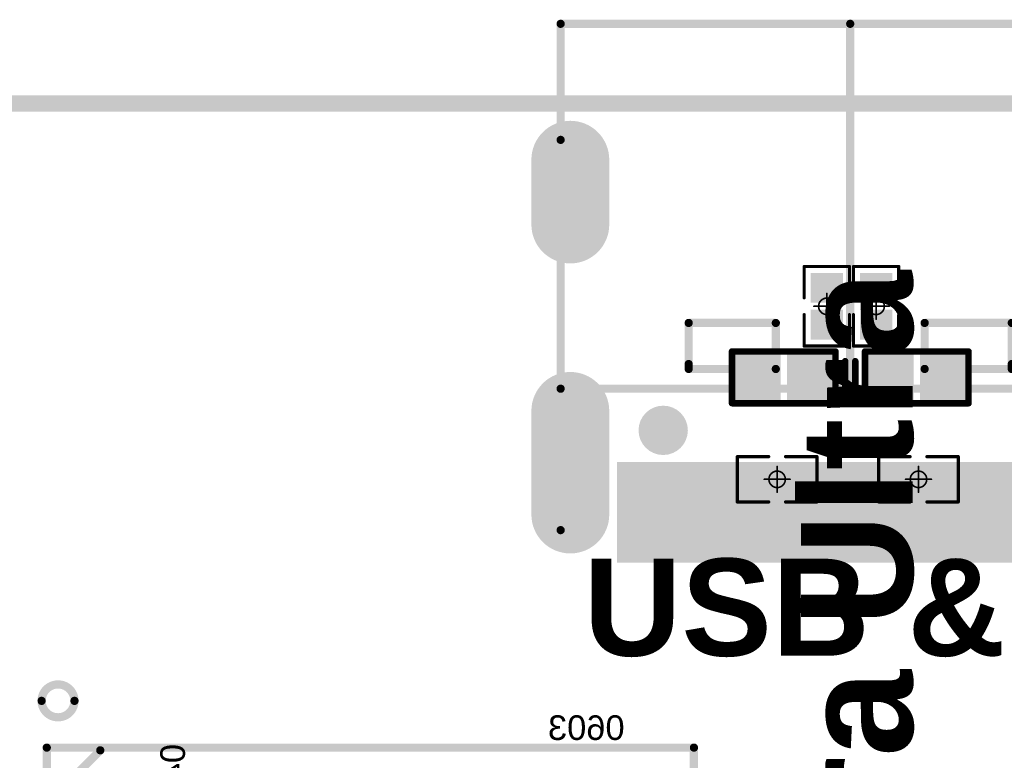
# Model space of a CAD drawing. Header units: inches. Extents: x -0.01 to 1.99, y -0.09 to 2.02.
# Tile 20 of 32: x 0.48 to 1.08, y 1.57 to 2.02. Entities that reach past the tile are written whole.
import ezdxf

# ---------------------------------------------------------------- set-up
doc = ezdxf.new("R2010")
doc.units = ezdxf.units.IN
doc.header["$MEASUREMENT"] = 0
for name, color, linetype in [('ART3', 76, 'Continuous'), ('ART5', 16, 'Continuous'), ('Bottom Layer', 5, 'Continuous'), ('Bottom Overlay', 54, 'Continuous'), ('Bottom Paste', 16, 'Continuous'), ('Bottom Solder', 6, 'Continuous'), ('GND2', 156, 'Continuous'), ('GND4', 90, 'Continuous'), ('GND6', 130, 'Continuous'), ('Keep-Out Layer', 6, 'Continuous'), ('Mechanical 15', 56, 'Continuous'), ('Mechanical 8', 56, 'Continuous'), ('Pad Holes', 156, 'Continuous'), ('PWR7', 216, 'Continuous'), ('Top Layer', 1, 'Continuous'), ('Top Overlay', 2, 'Continuous'), ('Top Paste', 8, 'Continuous'), ('Top Solder', 216, 'Continuous')]:
    doc.layers.add(name, color=color, linetype=linetype)
doc.styles.add('Arial', font='txt', dxfattribs={"height": 0.2})
doc.styles.add('Arial_Bold', font='txt', dxfattribs={"height": 0.2})

# ---------------------------------------------------------------- blocks, each defined once
blk = doc.blocks.new('FBGA96_14R00X11R00X1R20_4')
at = {"layer": 'Top Overlay'}
for points, const_width in [([(-0.18, 0.30403, 1), (-0.2, 0.30403, 1)], 0.005), ([(-0.20125, 0.30403, 1), (-0.19875, 0.30403, 1)], 0.0025), ([(-0.18125, 0.30403, 1), (-0.17875, 0.30403, 1)], 0.0025), ([(-0.1981, 0.27559, 1), (-0.1956, 0.27559, 1)], 0.0025), ([(-0.1981, 0.27559, 1), (-0.1956, 0.27559, 1)], 0.0025), ([(-0.16555, 0.27395, 1), (-0.16305, 0.27395, 1)], 0.0025), ([(0.1956, 0.27559, 1), (0.1981, 0.27559, 1)], 0.0025), ([(0.1956, 0.27559, 1), (0.1981, 0.27559, 1)], 0.0025)]:
    blk.add_lwpolyline(points, format="xyb", close=True, dxfattribs=dict(at, const_width=const_width))
at = {"layer": 'Top Overlay', "const_width": 0.005}
for points in [[(-0.19685, 0.27559), (0.19685, 0.27559)], [(-0.19685, -0.27559), (-0.19685, 0.27559)], [(-0.19475, 0.2435), (-0.1643, 0.27395)], [(0.19685, -0.27559), (0.19685, 0.27559)]]:
    blk.add_lwpolyline(points, dxfattribs=at)
blk = doc.blocks.new('ESD0402_B_15')
at = {"layer": 'Bottom Layer'}
for points in [[(-0.02756, -0.01181), (-0.02756, 0.01181), (-0.00591, 0.01181), (-0.00591, -0.01181)], [(0.00591, -0.01181), (0.00591, 0.01181), (0.02756, 0.01181), (0.02756, -0.01181)]]:
    blk.add_hatch(color=5, dxfattribs=at).paths.add_polyline_path(points)
at = {"layer": 'Bottom Paste'}
for points in [[(-0.02756, -0.01181), (-0.02756, 0.01181), (-0.00591, 0.01181), (-0.00591, -0.01181)], [(0.00591, -0.01181), (0.00591, 0.01181), (0.02756, 0.01181), (0.02756, -0.01181)]]:
    blk.add_hatch(color=16, dxfattribs=at).paths.add_polyline_path(points)
at = {"layer": 'Bottom Solder'}
for points in [[(-0.03156, -0.01581), (-0.03156, 0.01581), (-0.00191, 0.01581), (-0.00191, -0.01581)], [(0.00191, -0.01581), (0.00191, 0.01581), (0.03156, 0.01581), (0.03156, -0.01581)]]:
    blk.add_hatch(color=6, dxfattribs=at).paths.add_polyline_path(points)
at = {"layer": 'Bottom Overlay', "const_width": 0.00394}
for points in [[(-0.0315, 0.01575), (0.0315, 0.01575)], [(-0.0315, -0.01575), (-0.0315, 0.01575)], [(0.0315, -0.01575), (0.0315, 0.01575)], [(0.0374, -0.00984), (0.0374, 0.00984)], [(-0.0315, -0.01575), (0.0315, -0.01575)]]:
    blk.add_lwpolyline(points, dxfattribs=at)
at = {"layer": 'Bottom Overlay', "const_width": 0.00197}
for points in [[(-0.03248, 0.01575, 1), (-0.03051, 0.01575, 1)], [(-0.03248, 0.01575, 1), (-0.03051, 0.01575, 1)], [(0.03051, 0.01575, 1), (0.03248, 0.01575, 1)], [(0.03051, 0.01575, 1), (0.03248, 0.01575, 1)], [(0.03642, 0.00984, 1), (0.03839, 0.00984, 1)], [(0.03642, -0.00984, 1), (0.03839, -0.00984, 1)], [(-0.03248, -0.01575, 1), (-0.03051, -0.01575, 1)], [(-0.03248, -0.01575, 1), (-0.03051, -0.01575, 1)], [(0.03051, -0.01575, 1), (0.03248, -0.01575, 1)], [(0.03051, -0.01575, 1), (0.03248, -0.01575, 1)]]:
    blk.add_lwpolyline(points, format="xyb", close=True, dxfattribs=at)
blk = doc.blocks.new('ESD0402_B_16')
at = {"layer": 'Bottom Layer'}
for points in [[(-0.02756, -0.01181), (-0.02756, 0.01181), (-0.00591, 0.01181), (-0.00591, -0.01181)], [(0.00591, -0.01181), (0.00591, 0.01181), (0.02756, 0.01181), (0.02756, -0.01181)]]:
    blk.add_hatch(color=5, dxfattribs=at).paths.add_polyline_path(points)
at = {"layer": 'Bottom Paste'}
for points in [[(-0.02756, -0.01181), (-0.02756, 0.01181), (-0.00591, 0.01181), (-0.00591, -0.01181)], [(0.00591, -0.01181), (0.00591, 0.01181), (0.02756, 0.01181), (0.02756, -0.01181)]]:
    blk.add_hatch(color=16, dxfattribs=at).paths.add_polyline_path(points)
at = {"layer": 'Bottom Solder'}
for points in [[(-0.03156, -0.01581), (-0.03156, 0.01581), (-0.00191, 0.01581), (-0.00191, -0.01581)], [(0.00191, -0.01581), (0.00191, 0.01581), (0.03156, 0.01581), (0.03156, -0.01581)]]:
    blk.add_hatch(color=6, dxfattribs=at).paths.add_polyline_path(points)
at = {"layer": 'Bottom Overlay', "const_width": 0.00394}
for points in [[(0.0315, 0.01575), (-0.0315, 0.01575)], [(-0.0315, 0.01575), (-0.0315, -0.01575)], [(0.0315, 0.01575), (0.0315, -0.01575)], [(0.0374, 0.00984), (0.0374, -0.00984)], [(0.0315, -0.01575), (-0.0315, -0.01575)]]:
    blk.add_lwpolyline(points, dxfattribs=at)
at = {"layer": 'Bottom Overlay', "const_width": 0.00197}
for points in [[(-0.03248, 0.01575, 1), (-0.03051, 0.01575, 1)], [(-0.03248, 0.01575, 1), (-0.03051, 0.01575, 1)], [(0.03051, 0.01575, 1), (0.03248, 0.01575, 1)], [(0.03051, 0.01575, 1), (0.03248, 0.01575, 1)], [(0.03642, 0.00984, 1), (0.03839, 0.00984, 1)], [(0.03642, -0.00984, 1), (0.03839, -0.00984, 1)], [(-0.03248, -0.01575, 1), (-0.03051, -0.01575, 1)], [(-0.03248, -0.01575, 1), (-0.03051, -0.01575, 1)], [(0.03051, -0.01575, 1), (0.03248, -0.01575, 1)], [(0.03051, -0.01575, 1), (0.03248, -0.01575, 1)]]:
    blk.add_lwpolyline(points, format="xyb", close=True, dxfattribs=at)
blk = doc.blocks.new('USB_TYPE_C_16PIN_A_18')
at = {"layer": 'ART3'}
h = blk.add_hatch(color=76, dxfattribs=at)
edge = h.paths.add_edge_path()
edge.add_arc((-0.17028, 0.03573), 0.01969, 180, 360)
edge.add_line((-0.15059, 0.03573), (-0.15059, 0.09872))
edge.add_arc((-0.17028, 0.09872), 0.01969, 0, 180)
edge.add_line((-0.18996, 0.09872), (-0.18996, 0.03573))
h = blk.add_hatch(color=76, dxfattribs=at)
edge = h.paths.add_edge_path()
edge.add_arc((0.17028, 0.03573), 0.01969, 180, 360)
edge.add_line((0.18996, 0.03573), (0.18996, 0.09872))
edge.add_arc((0.17028, 0.09872), 0.01969, 0, 180)
edge.add_line((0.15059, 0.09872), (0.15059, 0.03573))
h = blk.add_hatch(color=76, dxfattribs=at)
edge = h.paths.add_edge_path()
edge.add_arc((-0.17028, -0.11703), 0.01969, 180, 360)
edge.add_line((-0.15059, -0.11703), (-0.15059, -0.07766))
edge.add_arc((-0.17028, -0.07766), 0.01969, 0, 180)
edge.add_line((-0.18996, -0.07766), (-0.18996, -0.11703))
h = blk.add_hatch(color=76, dxfattribs=at)
edge = h.paths.add_edge_path()
edge.add_arc((0.17028, -0.11703), 0.01969, 180, 360)
edge.add_line((0.18996, -0.11703), (0.18996, -0.07766))
edge.add_arc((0.17028, -0.07766), 0.01969, 0, 180)
edge.add_line((0.15059, -0.07766), (0.15059, -0.11703))
at = {"layer": 'ART5'}
h = blk.add_hatch(color=16, dxfattribs=at)
edge = h.paths.add_edge_path()
edge.add_arc((-0.17028, 0.04372), 0.01, 180, 360)
edge.add_line((-0.16028, 0.04372), (-0.16028, 0.09072))
edge.add_arc((-0.17028, 0.09072), 0.01, 0, 180)
edge.add_line((-0.18028, 0.09072), (-0.18028, 0.04372))
h = blk.add_hatch(color=16, dxfattribs=at)
edge = h.paths.add_edge_path()
edge.add_arc((0.17028, 0.04372), 0.01, 180, 360)
edge.add_line((0.18028, 0.04372), (0.18028, 0.09072))
edge.add_arc((0.17028, 0.09072), 0.01, 0, 180)
edge.add_line((0.16028, 0.09072), (0.16028, 0.04372))
h = blk.add_hatch(color=16, dxfattribs=at)
edge = h.paths.add_edge_path()
edge.add_arc((-0.17028, -0.11703), 0.01969, 180, 360)
edge.add_line((-0.15059, -0.11703), (-0.15059, -0.07766))
edge.add_arc((-0.17028, -0.07766), 0.01969, 0, 180)
edge.add_line((-0.18996, -0.07766), (-0.18996, -0.11703))
h = blk.add_hatch(color=16, dxfattribs=at)
edge = h.paths.add_edge_path()
edge.add_arc((0.17028, -0.11703), 0.01969, 180, 360)
edge.add_line((0.18996, -0.11703), (0.18996, -0.07766))
edge.add_arc((0.17028, -0.07766), 0.01969, 0, 180)
edge.add_line((0.15059, -0.07766), (0.15059, -0.11703))
at = {"layer": 'Bottom Layer'}
h = blk.add_hatch(color=5, dxfattribs=at)
edge = h.paths.add_edge_path()
edge.add_arc((-0.17028, 0.03573), 0.01969, 180, 360)
edge.add_line((-0.15059, 0.03573), (-0.15059, 0.09872))
edge.add_arc((-0.17028, 0.09872), 0.01969, 0, 180)
edge.add_line((-0.18996, 0.09872), (-0.18996, 0.03573))
h = blk.add_hatch(color=5, dxfattribs=at)
edge = h.paths.add_edge_path()
edge.add_arc((0.17028, 0.03573), 0.01969, 180, 360)
edge.add_line((0.18996, 0.03573), (0.18996, 0.09872))
edge.add_arc((0.17028, 0.09872), 0.01969, 0, 180)
edge.add_line((0.15059, 0.09872), (0.15059, 0.03573))
h = blk.add_hatch(color=5, dxfattribs=at)
edge = h.paths.add_edge_path()
edge.add_arc((-0.17028, -0.11703), 0.01969, 180, 360)
edge.add_line((-0.15059, -0.11703), (-0.15059, -0.07766))
edge.add_arc((-0.17028, -0.07766), 0.01969, 0, 180)
edge.add_line((-0.18996, -0.07766), (-0.18996, -0.11703))
h = blk.add_hatch(color=5, dxfattribs=at)
edge = h.paths.add_edge_path()
edge.add_arc((0.17028, -0.11703), 0.01969, 180, 360)
edge.add_line((0.18996, -0.11703), (0.18996, -0.07766))
edge.add_arc((0.17028, -0.07766), 0.01969, 0, 180)
edge.add_line((0.15059, -0.07766), (0.15059, -0.11703))
at = {"layer": 'Bottom Solder'}
h = blk.add_hatch(color=6, dxfattribs=at)
edge = h.paths.add_edge_path()
edge.add_arc((-0.17028, 0.03573), 0.02369, 180, 360)
edge.add_line((-0.14659, 0.03573), (-0.14659, 0.09872))
edge.add_arc((-0.17028, 0.09872), 0.02369, 0, 180)
edge.add_line((-0.19396, 0.09872), (-0.19396, 0.03573))
h = blk.add_hatch(color=6, dxfattribs=at)
edge = h.paths.add_edge_path()
edge.add_arc((0.17028, 0.03573), 0.02369, 180, 360)
edge.add_line((0.19396, 0.03573), (0.19396, 0.09872))
edge.add_arc((0.17028, 0.09872), 0.02369, 0, 180)
edge.add_line((0.14659, 0.09872), (0.14659, 0.03573))
h = blk.add_hatch(color=6, dxfattribs=at)
edge = h.paths.add_edge_path()
edge.add_arc((-0.11378, 0.04754), 0.004, 0, 360)
h = blk.add_hatch(color=6, dxfattribs=at)
edge = h.paths.add_edge_path()
edge.add_arc((0.11378, 0.04754), 0.004, 0, 360)
h = blk.add_hatch(color=6, dxfattribs=at)
edge = h.paths.add_edge_path()
edge.add_arc((-0.17028, -0.11703), 0.02369, 180, 360)
edge.add_line((-0.14659, -0.11703), (-0.14659, -0.07766))
edge.add_arc((-0.17028, -0.07766), 0.02369, 0, 180)
edge.add_line((-0.19396, -0.07766), (-0.19396, -0.11703))
h = blk.add_hatch(color=6, dxfattribs=at)
edge = h.paths.add_edge_path()
edge.add_arc((0.17028, -0.11703), 0.02369, 180, 360)
edge.add_line((0.19396, -0.11703), (0.19396, -0.07766))
edge.add_arc((0.17028, -0.07766), 0.02369, 0, 180)
edge.add_line((0.14659, -0.07766), (0.14659, -0.11703))
at = {"layer": 'GND2'}
h = blk.add_hatch(color=156, dxfattribs=at)
edge = h.paths.add_edge_path()
edge.add_arc((-0.17028, 0.03573), 0.01969, 180, 360)
edge.add_line((-0.15059, 0.03573), (-0.15059, 0.09872))
edge.add_arc((-0.17028, 0.09872), 0.01969, 0, 180)
edge.add_line((-0.18996, 0.09872), (-0.18996, 0.03573))
h = blk.add_hatch(color=156, dxfattribs=at)
edge = h.paths.add_edge_path()
edge.add_arc((0.17028, 0.03573), 0.01969, 180, 360)
edge.add_line((0.18996, 0.03573), (0.18996, 0.09872))
edge.add_arc((0.17028, 0.09872), 0.01969, 0, 180)
edge.add_line((0.15059, 0.09872), (0.15059, 0.03573))
h = blk.add_hatch(color=156, dxfattribs=at)
edge = h.paths.add_edge_path()
edge.add_arc((-0.17028, -0.11703), 0.01969, 180, 360)
edge.add_line((-0.15059, -0.11703), (-0.15059, -0.07766))
edge.add_arc((-0.17028, -0.07766), 0.01969, 0, 180)
edge.add_line((-0.18996, -0.07766), (-0.18996, -0.11703))
h = blk.add_hatch(color=156, dxfattribs=at)
edge = h.paths.add_edge_path()
edge.add_arc((0.17028, -0.11703), 0.01969, 180, 360)
edge.add_line((0.18996, -0.11703), (0.18996, -0.07766))
edge.add_arc((0.17028, -0.07766), 0.01969, 0, 180)
edge.add_line((0.15059, -0.07766), (0.15059, -0.11703))
at = {"layer": 'GND4'}
h = blk.add_hatch(color=90, dxfattribs=at)
edge = h.paths.add_edge_path()
edge.add_arc((-0.17028, 0.03573), 0.01969, 180, 360)
edge.add_line((-0.15059, 0.03573), (-0.15059, 0.09872))
edge.add_arc((-0.17028, 0.09872), 0.01969, 0, 180)
edge.add_line((-0.18996, 0.09872), (-0.18996, 0.03573))
h = blk.add_hatch(color=90, dxfattribs=at)
edge = h.paths.add_edge_path()
edge.add_arc((0.17028, 0.03573), 0.01969, 180, 360)
edge.add_line((0.18996, 0.03573), (0.18996, 0.09872))
edge.add_arc((0.17028, 0.09872), 0.01969, 0, 180)
edge.add_line((0.15059, 0.09872), (0.15059, 0.03573))
h = blk.add_hatch(color=90, dxfattribs=at)
edge = h.paths.add_edge_path()
edge.add_arc((-0.17028, -0.11703), 0.01969, 180, 360)
edge.add_line((-0.15059, -0.11703), (-0.15059, -0.07766))
edge.add_arc((-0.17028, -0.07766), 0.01969, 0, 180)
edge.add_line((-0.18996, -0.07766), (-0.18996, -0.11703))
h = blk.add_hatch(color=90, dxfattribs=at)
edge = h.paths.add_edge_path()
edge.add_arc((0.17028, -0.11703), 0.01969, 180, 360)
edge.add_line((0.18996, -0.11703), (0.18996, -0.07766))
edge.add_arc((0.17028, -0.07766), 0.01969, 0, 180)
edge.add_line((0.15059, -0.07766), (0.15059, -0.11703))
at = {"layer": 'GND6'}
h = blk.add_hatch(color=130, dxfattribs=at)
edge = h.paths.add_edge_path()
edge.add_arc((-0.17028, 0.03573), 0.01969, 180, 360)
edge.add_line((-0.15059, 0.03573), (-0.15059, 0.09872))
edge.add_arc((-0.17028, 0.09872), 0.01969, 0, 180)
edge.add_line((-0.18996, 0.09872), (-0.18996, 0.03573))
h = blk.add_hatch(color=130, dxfattribs=at)
edge = h.paths.add_edge_path()
edge.add_arc((0.17028, 0.03573), 0.01969, 180, 360)
edge.add_line((0.18996, 0.03573), (0.18996, 0.09872))
edge.add_arc((0.17028, 0.09872), 0.01969, 0, 180)
edge.add_line((0.15059, 0.09872), (0.15059, 0.03573))
h = blk.add_hatch(color=130, dxfattribs=at)
edge = h.paths.add_edge_path()
edge.add_arc((-0.17028, -0.11703), 0.01969, 180, 360)
edge.add_line((-0.15059, -0.11703), (-0.15059, -0.07766))
edge.add_arc((-0.17028, -0.07766), 0.01969, 0, 180)
edge.add_line((-0.18996, -0.07766), (-0.18996, -0.11703))
h = blk.add_hatch(color=130, dxfattribs=at)
edge = h.paths.add_edge_path()
edge.add_arc((0.17028, -0.11703), 0.01969, 180, 360)
edge.add_line((0.18996, -0.11703), (0.18996, -0.07766))
edge.add_arc((0.17028, -0.07766), 0.01969, 0, 180)
edge.add_line((0.15059, -0.07766), (0.15059, -0.11703))
at = {"layer": 'Pad Holes'}
h = blk.add_hatch(color=7, dxfattribs=at)
edge = h.paths.add_edge_path()
edge.add_arc((-0.17028, 0.0436), 0.00984, 180, 360)
edge.add_line((-0.16043, 0.0436), (-0.16043, 0.09085))
edge.add_arc((-0.17028, 0.09085), 0.00984, 0, 180)
edge.add_line((-0.18012, 0.09085), (-0.18012, 0.0436))
h = blk.add_hatch(color=7, dxfattribs=at)
edge = h.paths.add_edge_path()
edge.add_arc((0.17028, 0.0436), 0.00984, 180, 360)
edge.add_line((0.18012, 0.0436), (0.18012, 0.09085))
edge.add_arc((0.17028, 0.09085), 0.00984, 0, 180)
edge.add_line((0.16043, 0.09085), (0.16043, 0.0436))
h = blk.add_hatch(color=7, dxfattribs=at)
edge = h.paths.add_edge_path()
edge.add_arc((-0.11378, 0.04754), 0.015, 0, 360)
h = blk.add_hatch(color=7, dxfattribs=at)
edge = h.paths.add_edge_path()
edge.add_arc((0.11378, 0.04754), 0.015, 0, 360)
h = blk.add_hatch(color=7, dxfattribs=at)
edge = h.paths.add_edge_path()
edge.add_arc((-0.17028, -0.11309), 0.00984, 180, 360)
edge.add_line((-0.16043, -0.11309), (-0.16043, -0.08159))
edge.add_arc((-0.17028, -0.08159), 0.00984, 0, 180)
edge.add_line((-0.18012, -0.08159), (-0.18012, -0.11309))
h = blk.add_hatch(color=7, dxfattribs=at)
edge = h.paths.add_edge_path()
edge.add_arc((0.17028, -0.11309), 0.00984, 180, 360)
edge.add_line((0.18012, -0.11309), (0.18012, -0.08159))
edge.add_arc((0.17028, -0.08159), 0.00984, 0, 180)
edge.add_line((0.16043, -0.08159), (0.16043, -0.11309))
at = {"layer": 'PWR7'}
h = blk.add_hatch(color=216, dxfattribs=at)
edge = h.paths.add_edge_path()
edge.add_arc((-0.17028, 0.04372), 0.01, 180, 360)
edge.add_line((-0.16028, 0.04372), (-0.16028, 0.09072))
edge.add_arc((-0.17028, 0.09072), 0.01, 0, 180)
edge.add_line((-0.18028, 0.09072), (-0.18028, 0.04372))
h = blk.add_hatch(color=216, dxfattribs=at)
edge = h.paths.add_edge_path()
edge.add_arc((0.17028, 0.04372), 0.01, 180, 360)
edge.add_line((0.18028, 0.04372), (0.18028, 0.09072))
edge.add_arc((0.17028, 0.09072), 0.01, 0, 180)
edge.add_line((0.16028, 0.09072), (0.16028, 0.04372))
h = blk.add_hatch(color=216, dxfattribs=at)
edge = h.paths.add_edge_path()
edge.add_arc((-0.17028, -0.11334), 0.01, 180, 360)
edge.add_line((-0.16028, -0.11334), (-0.16028, -0.08134))
edge.add_arc((-0.17028, -0.08134), 0.01, 0, 180)
edge.add_line((-0.18028, -0.08134), (-0.18028, -0.11334))
h = blk.add_hatch(color=216, dxfattribs=at)
edge = h.paths.add_edge_path()
edge.add_arc((0.17028, -0.11334), 0.01, 180, 360)
edge.add_line((0.18028, -0.11334), (0.18028, -0.08134))
edge.add_arc((0.17028, -0.08134), 0.01, 0, 180)
edge.add_line((0.16028, -0.08134), (0.16028, -0.11334))
at = {"layer": 'Top Layer'}
for points in [[(-0.11417, 0.07077), (-0.1378, 0.07077), (-0.1378, 0.12392), (-0.11417, 0.12392)], [(-0.08268, 0.07077), (-0.1063, 0.07077), (-0.1063, 0.12392), (-0.08268, 0.12392)], [(-0.0748, 0.12392), (-0.06299, 0.12392), (-0.06299, 0.07077), (-0.0748, 0.07077)], [(-0.05512, 0.12392), (-0.04331, 0.12392), (-0.04331, 0.07077), (-0.05512, 0.07077)], [(-0.03543, 0.12392), (-0.02362, 0.12392), (-0.02362, 0.07077), (-0.03543, 0.07077)], [(-0.00394, 0.07077), (-0.01575, 0.07077), (-0.01575, 0.12392), (-0.00394, 0.12392)], [(0.01575, 0.07077), (0.00394, 0.07077), (0.00394, 0.12392), (0.01575, 0.12392)], [(0.03543, 0.07077), (0.02362, 0.07077), (0.02362, 0.12392), (0.03543, 0.12392)], [(0.05512, 0.07077), (0.04331, 0.07077), (0.04331, 0.12392), (0.05512, 0.12392)], [(0.0748, 0.07077), (0.06299, 0.07077), (0.06299, 0.12392), (0.0748, 0.12392)], [(0.08268, 0.12392), (0.1063, 0.12392), (0.1063, 0.07077), (0.08268, 0.07077)], [(0.11417, 0.12392), (0.1378, 0.12392), (0.1378, 0.07077), (0.11417, 0.07077)]]:
    blk.add_hatch(color=1, dxfattribs=at).paths.add_polyline_path(points)
h = blk.add_hatch(color=1, dxfattribs=at)
edge = h.paths.add_edge_path()
edge.add_arc((-0.17028, 0.03573), 0.01969, 180, 360)
edge.add_line((-0.15059, 0.03573), (-0.15059, 0.09872))
edge.add_arc((-0.17028, 0.09872), 0.01969, 0, 180)
edge.add_line((-0.18996, 0.09872), (-0.18996, 0.03573))
h = blk.add_hatch(color=1, dxfattribs=at)
edge = h.paths.add_edge_path()
edge.add_arc((0.17028, 0.03573), 0.01969, 180, 360)
edge.add_line((0.18996, 0.03573), (0.18996, 0.09872))
edge.add_arc((0.17028, 0.09872), 0.01969, 0, 180)
edge.add_line((0.15059, 0.09872), (0.15059, 0.03573))
h = blk.add_hatch(color=1, dxfattribs=at)
edge = h.paths.add_edge_path()
edge.add_arc((-0.17028, -0.11703), 0.01969, 180, 360)
edge.add_line((-0.15059, -0.11703), (-0.15059, -0.07766))
edge.add_arc((-0.17028, -0.07766), 0.01969, 0, 180)
edge.add_line((-0.18996, -0.07766), (-0.18996, -0.11703))
h = blk.add_hatch(color=1, dxfattribs=at)
edge = h.paths.add_edge_path()
edge.add_arc((0.17028, -0.11703), 0.01969, 180, 360)
edge.add_line((0.18996, -0.11703), (0.18996, -0.07766))
edge.add_arc((0.17028, -0.07766), 0.01969, 0, 180)
edge.add_line((0.15059, -0.07766), (0.15059, -0.11703))
at = {"layer": 'Top Paste'}
for points in [[(-0.11417, 0.07077), (-0.1378, 0.07077), (-0.1378, 0.12392), (-0.11417, 0.12392)], [(-0.08268, 0.07077), (-0.1063, 0.07077), (-0.1063, 0.12392), (-0.08268, 0.12392)], [(-0.0748, 0.12392), (-0.06299, 0.12392), (-0.06299, 0.07077), (-0.0748, 0.07077)], [(-0.05512, 0.12392), (-0.04331, 0.12392), (-0.04331, 0.07077), (-0.05512, 0.07077)], [(-0.03543, 0.12392), (-0.02362, 0.12392), (-0.02362, 0.07077), (-0.03543, 0.07077)], [(-0.00394, 0.07077), (-0.01575, 0.07077), (-0.01575, 0.12392), (-0.00394, 0.12392)], [(0.01575, 0.07077), (0.00394, 0.07077), (0.00394, 0.12392), (0.01575, 0.12392)], [(0.03543, 0.07077), (0.02362, 0.07077), (0.02362, 0.12392), (0.03543, 0.12392)], [(0.05512, 0.07077), (0.04331, 0.07077), (0.04331, 0.12392), (0.05512, 0.12392)], [(0.0748, 0.07077), (0.06299, 0.07077), (0.06299, 0.12392), (0.0748, 0.12392)], [(0.08268, 0.12392), (0.1063, 0.12392), (0.1063, 0.07077), (0.08268, 0.07077)], [(0.11417, 0.12392), (0.1378, 0.12392), (0.1378, 0.07077), (0.11417, 0.07077)]]:
    blk.add_hatch(color=8, dxfattribs=at).paths.add_polyline_path(points)
at = {"layer": 'Top Solder'}
for points in [[(-0.11017, 0.06677), (-0.1418, 0.06677), (-0.1418, 0.12792), (-0.11017, 0.12792)], [(-0.07868, 0.06677), (-0.1103, 0.06677), (-0.1103, 0.12792), (-0.07868, 0.12792)], [(-0.0788, 0.12792), (-0.05899, 0.12792), (-0.05899, 0.06677), (-0.0788, 0.06677)], [(-0.05912, 0.12792), (-0.03931, 0.12792), (-0.03931, 0.06677), (-0.05912, 0.06677)], [(-0.03943, 0.12792), (-0.01962, 0.12792), (-0.01962, 0.06677), (-0.03943, 0.06677)], [(0.00006, 0.06677), (-0.01975, 0.06677), (-0.01975, 0.12792), (0.00006, 0.12792)], [(0.01975, 0.06677), (-0.00006, 0.06677), (-0.00006, 0.12792), (0.01975, 0.12792)], [(0.03943, 0.06677), (0.01962, 0.06677), (0.01962, 0.12792), (0.03943, 0.12792)], [(0.05912, 0.06677), (0.03931, 0.06677), (0.03931, 0.12792), (0.05912, 0.12792)], [(0.0788, 0.06677), (0.05899, 0.06677), (0.05899, 0.12792), (0.0788, 0.12792)], [(0.07868, 0.12792), (0.1103, 0.12792), (0.1103, 0.06677), (0.07868, 0.06677)], [(0.11017, 0.12792), (0.1418, 0.12792), (0.1418, 0.06677), (0.11017, 0.06677)]]:
    blk.add_hatch(color=216, dxfattribs=at).paths.add_polyline_path(points)
h = blk.add_hatch(color=216, dxfattribs=at)
edge = h.paths.add_edge_path()
edge.add_arc((-0.17028, 0.03573), 0.02369, 180, 360)
edge.add_line((-0.14659, 0.03573), (-0.14659, 0.09872))
edge.add_arc((-0.17028, 0.09872), 0.02369, 0, 180)
edge.add_line((-0.19396, 0.09872), (-0.19396, 0.03573))
h = blk.add_hatch(color=216, dxfattribs=at)
edge = h.paths.add_edge_path()
edge.add_arc((0.17028, 0.03573), 0.02369, 180, 360)
edge.add_line((0.19396, 0.03573), (0.19396, 0.09872))
edge.add_arc((0.17028, 0.09872), 0.02369, 0, 180)
edge.add_line((0.14659, 0.09872), (0.14659, 0.03573))
h = blk.add_hatch(color=216, dxfattribs=at)
edge = h.paths.add_edge_path()
edge.add_arc((-0.11378, 0.04754), 0.004, 0, 360)
h = blk.add_hatch(color=216, dxfattribs=at)
edge = h.paths.add_edge_path()
edge.add_arc((0.11378, 0.04754), 0.004, 0, 360)
h = blk.add_hatch(color=216, dxfattribs=at)
edge = h.paths.add_edge_path()
edge.add_arc((-0.17028, -0.11703), 0.02369, 180, 360)
edge.add_line((-0.14659, -0.11703), (-0.14659, -0.07766))
edge.add_arc((-0.17028, -0.07766), 0.02369, 0, 180)
edge.add_line((-0.19396, -0.07766), (-0.19396, -0.11703))
h = blk.add_hatch(color=216, dxfattribs=at)
edge = h.paths.add_edge_path()
edge.add_arc((0.17028, -0.11703), 0.02369, 180, 360)
edge.add_line((0.19396, -0.11703), (0.19396, -0.07766))
edge.add_arc((0.17028, -0.07766), 0.02369, 0, 180)
edge.add_line((0.14659, -0.07766), (0.14659, -0.11703))
at = {"layer": 'Top Overlay', "const_width": 0.005}
for points in [[(-0.17618, 0.10824), (-0.17618, -0.12912)], [(0.17618, 0.10824), (0.17618, -0.12912)], [(0.17618, 0.02222), (-0.17618, 0.02222)], [(0, 0.02206), (0, -0.1997)], [(-0.04528, 0.01022), (-0.09828, 0.01022)], [(-0.09828, 0.01022), (-0.09828, 0.00722)], [(-0.04528, 0.01022), (-0.04528, -0.01778)], [(0.04528, 0.01022), (0.04528, -0.01778)], [(0.09828, 0.01022), (0.04528, 0.01022)], [(0.09828, 0.01022), (0.09828, 0.00722)], [(-0.09828, 0.00922), (-0.09828, -0.01778)], [(0.09828, 0.00922), (0.09828, -0.01778)], [(-0.04528, -0.01778), (-0.09828, -0.01778)], [(0.09828, -0.01778), (0.04528, -0.01778)], [(-0.17618, -0.12912), (-0.17618, -0.1997)], [(0.17618, -0.12912), (0.17618, -0.1997)], [(0.17618, -0.1997), (-0.17618, -0.1997)]]:
    blk.add_lwpolyline(points, dxfattribs=at)
at = {"layer": 'Top Overlay', "const_width": 0.0025}
for points in [[(-0.17743, 0.10824, 1), (-0.17493, 0.10824, 1)], [(0.17493, 0.10824, 1), (0.17743, 0.10824, 1)], [(-0.17743, 0.02222, 1), (-0.17493, 0.02222, 1)], [(-0.00125, 0.02206, 1), (0.00125, 0.02206, 1)], [(0.17493, 0.02222, 1), (0.17743, 0.02222, 1)], [(-0.09953, 0.01022, 1), (-0.09703, 0.01022, 1)], [(-0.09953, 0.01022, 1), (-0.09703, 0.01022, 1)], [(-0.04653, 0.01022, 1), (-0.04403, 0.01022, 1)], [(-0.04653, 0.01022, 1), (-0.04403, 0.01022, 1)], [(0.04403, 0.01022, 1), (0.04653, 0.01022, 1)], [(0.04403, 0.01022, 1), (0.04653, 0.01022, 1)], [(0.09703, 0.01022, 1), (0.09953, 0.01022, 1)], [(0.09703, 0.01022, 1), (0.09953, 0.01022, 1)], [(-0.09953, 0.00922, 1), (-0.09703, 0.00922, 1)], [(-0.09953, 0.00722, 1), (-0.09703, 0.00722, 1)], [(0.09703, 0.00922, 1), (0.09953, 0.00922, 1)], [(0.09703, 0.00722, 1), (0.09953, 0.00722, 1)], [(-0.09953, -0.01778, 1), (-0.09703, -0.01778, 1)], [(-0.09953, -0.01778, 1), (-0.09703, -0.01778, 1)], [(-0.04653, -0.01778, 1), (-0.04403, -0.01778, 1)], [(-0.04653, -0.01778, 1), (-0.04403, -0.01778, 1)], [(0.04403, -0.01778, 1), (0.04653, -0.01778, 1)], [(0.04403, -0.01778, 1), (0.04653, -0.01778, 1)], [(0.09703, -0.01778, 1), (0.09953, -0.01778, 1)], [(0.09703, -0.01778, 1), (0.09953, -0.01778, 1)], [(-0.17743, -0.12912, 1), (-0.17493, -0.12912, 1)], [(-0.17743, -0.12912, 1), (-0.17493, -0.12912, 1)], [(0.17493, -0.12912, 1), (0.17743, -0.12912, 1)], [(0.17493, -0.12912, 1), (0.17743, -0.12912, 1)], [(-0.17743, -0.1997, 1), (-0.17493, -0.1997, 1)], [(-0.17743, -0.1997, 1), (-0.17493, -0.1997, 1)], [(-0.00125, -0.1997, 1), (0.00125, -0.1997, 1)], [(0.17493, -0.1997, 1), (0.17743, -0.1997, 1)], [(0.17493, -0.1997, 1), (0.17743, -0.1997, 1)]]:
    blk.add_lwpolyline(points, format="xyb", close=True, dxfattribs=at)
blk = doc.blocks.new('R0201_B_27')
at = {"layer": 'Bottom Layer'}
for points in [[(-0.01831, 0.00787), (-0.00413, 0.00787), (-0.00413, -0.00787), (-0.01831, -0.00787)], [(0.00413, 0.00787), (0.01831, 0.00787), (0.01831, -0.00787), (0.00413, -0.00787)]]:
    blk.add_hatch(color=5, dxfattribs=at).paths.add_polyline_path(points)
at = {"layer": 'Bottom Paste'}
for points in [[(-0.01831, 0.00787), (-0.00413, 0.00787), (-0.00413, -0.00787), (-0.01831, -0.00787)], [(0.00413, 0.00787), (0.01831, 0.00787), (0.01831, -0.00787), (0.00413, -0.00787)]]:
    blk.add_hatch(color=16, dxfattribs=at).paths.add_polyline_path(points)
at = {"layer": 'Bottom Solder'}
for points in [[(-0.02031, 0.00987), (-0.00213, 0.00987), (-0.00213, -0.00987), (-0.02031, -0.00987)], [(0.00213, 0.00987), (0.02031, 0.00987), (0.02031, -0.00987), (0.00213, -0.00987)]]:
    blk.add_hatch(color=6, dxfattribs=at).paths.add_polyline_path(points)
at = {"layer": 'Bottom Overlay', "const_width": 0.00197}
for points in [[(-0.02421, -0.01378), (-0.02421, 0.01378)], [(-0.02421, 0.01378), (-0.00512, 0.01378)], [(0.00512, 0.01378), (0.02421, 0.01378)], [(0.02421, -0.01378), (0.02421, 0.01378)], [(-0.02421, -0.01378), (-0.00512, -0.01378)], [(0.00512, -0.01378), (0.02421, -0.01378)]]:
    blk.add_lwpolyline(points, dxfattribs=at)
at = {"layer": 'Bottom Overlay', "const_width": 0.000984}
for points in [[(-0.0247, 0.01378, 1), (-0.02372, 0.01378, 1)], [(-0.0247, 0.01378, 1), (-0.02372, 0.01378, 1)], [(-0.00561, 0.01378, 1), (-0.00463, 0.01378, 1)], [(0.00463, 0.01378, 1), (0.00561, 0.01378, 1)], [(0.02372, 0.01378, 1), (0.0247, 0.01378, 1)], [(0.02372, 0.01378, 1), (0.0247, 0.01378, 1)], [(-0.0247, -0.01378, 1), (-0.02372, -0.01378, 1)], [(-0.0247, -0.01378, 1), (-0.02372, -0.01378, 1)], [(-0.00561, -0.01378, 1), (-0.00463, -0.01378, 1)], [(0.00463, -0.01378, 1), (0.00561, -0.01378, 1)], [(0.02372, -0.01378, 1), (0.0247, -0.01378, 1)], [(0.02372, -0.01378, 1), (0.0247, -0.01378, 1)]]:
    blk.add_lwpolyline(points, format="xyb", close=True, dxfattribs=at)
at = {"layer": 'Mechanical 15', "const_width": 0.001}
for points in [[(0, -0.00787), (0, 0.00787)], [(-0.00787, 0), (0.00787, 0)]]:
    blk.add_lwpolyline(points, dxfattribs=at)
at = {"layer": 'Mechanical 15'}
for points, const_width in [([(-0.00025, 0.00787, 1), (0.00025, 0.00787, 1)], 0.0005), ([(-0.00812, 0, 1), (-0.00762, 0, 1)], 0.0005), ([(0.005, 0, 1), (-0.005, 0, 1)], 0.001), ([(-0.00525, 0, 1), (-0.00475, 0, 1)], 0.0005), ([(0.00475, 0, 1), (0.00525, 0, 1)], 0.0005), ([(0.00762, 0, 1), (0.00812, 0, 1)], 0.0005), ([(-0.00025, -0.00787, 1), (0.00025, -0.00787, 1)], 0.0005)]:
    blk.add_lwpolyline(points, format="xyb", close=True, dxfattribs=dict(at, const_width=const_width))
blk = doc.blocks.new('R0201_B_28')
at = {"layer": 'Bottom Layer'}
for points in [[(-0.01831, 0.00787), (-0.00413, 0.00787), (-0.00413, -0.00787), (-0.01831, -0.00787)], [(0.00413, 0.00787), (0.01831, 0.00787), (0.01831, -0.00787), (0.00413, -0.00787)]]:
    blk.add_hatch(color=5, dxfattribs=at).paths.add_polyline_path(points)
at = {"layer": 'Bottom Paste'}
for points in [[(-0.01831, 0.00787), (-0.00413, 0.00787), (-0.00413, -0.00787), (-0.01831, -0.00787)], [(0.00413, 0.00787), (0.01831, 0.00787), (0.01831, -0.00787), (0.00413, -0.00787)]]:
    blk.add_hatch(color=16, dxfattribs=at).paths.add_polyline_path(points)
at = {"layer": 'Bottom Solder'}
for points in [[(-0.02031, 0.00987), (-0.00213, 0.00987), (-0.00213, -0.00987), (-0.02031, -0.00987)], [(0.00213, 0.00987), (0.02031, 0.00987), (0.02031, -0.00987), (0.00213, -0.00987)]]:
    blk.add_hatch(color=6, dxfattribs=at).paths.add_polyline_path(points)
at = {"layer": 'Bottom Overlay', "const_width": 0.00197}
for points in [[(-0.02421, -0.01378), (-0.02421, 0.01378)], [(-0.00512, 0.01378), (-0.02421, 0.01378)], [(0.02421, 0.01378), (0.00512, 0.01378)], [(0.02421, -0.01378), (0.02421, 0.01378)], [(-0.00512, -0.01378), (-0.02421, -0.01378)], [(0.02421, -0.01378), (0.00512, -0.01378)]]:
    blk.add_lwpolyline(points, dxfattribs=at)
at = {"layer": 'Bottom Overlay', "const_width": 0.000984}
for points in [[(-0.0247, 0.01378, 1), (-0.02372, 0.01378, 1)], [(-0.0247, 0.01378, 1), (-0.02372, 0.01378, 1)], [(-0.00561, 0.01378, 1), (-0.00463, 0.01378, 1)], [(0.00463, 0.01378, 1), (0.00561, 0.01378, 1)], [(0.02372, 0.01378, 1), (0.0247, 0.01378, 1)], [(0.02372, 0.01378, 1), (0.0247, 0.01378, 1)], [(-0.0247, -0.01378, 1), (-0.02372, -0.01378, 1)], [(-0.0247, -0.01378, 1), (-0.02372, -0.01378, 1)], [(-0.00561, -0.01378, 1), (-0.00463, -0.01378, 1)], [(0.00463, -0.01378, 1), (0.00561, -0.01378, 1)], [(0.02372, -0.01378, 1), (0.0247, -0.01378, 1)], [(0.02372, -0.01378, 1), (0.0247, -0.01378, 1)]]:
    blk.add_lwpolyline(points, format="xyb", close=True, dxfattribs=at)
at = {"layer": 'Mechanical 15', "const_width": 0.001}
for points in [[(0, -0.00787), (0, 0.00787)], [(0.00787, 0), (-0.00787, 0)]]:
    blk.add_lwpolyline(points, dxfattribs=at)
at = {"layer": 'Mechanical 15'}
for points, const_width in [([(-0.00025, 0.00787, 1), (0.00025, 0.00787, 1)], 0.0005), ([(-0.00812, 0, 1), (-0.00762, 0, 1)], 0.0005), ([(0.005, 0, 1), (-0.005, 0, 1)], 0.001), ([(-0.00525, 0, 1), (-0.00475, 0, 1)], 0.0005), ([(0.00475, 0, 1), (0.00525, 0, 1)], 0.0005), ([(0.00762, 0, 1), (0.00812, 0, 1)], 0.0005), ([(-0.00025, -0.00787, 1), (0.00025, -0.00787, 1)], 0.0005)]:
    blk.add_lwpolyline(points, format="xyb", close=True, dxfattribs=dict(at, const_width=const_width))
blk = doc.blocks.new('R0201_B_29')
at = {"layer": 'Bottom Layer'}
for points in [[(-0.01831, 0.00787), (-0.00413, 0.00787), (-0.00413, -0.00787), (-0.01831, -0.00787)], [(0.00413, 0.00787), (0.01831, 0.00787), (0.01831, -0.00787), (0.00413, -0.00787)]]:
    blk.add_hatch(color=5, dxfattribs=at).paths.add_polyline_path(points)
at = {"layer": 'Bottom Paste'}
for points in [[(-0.01831, 0.00787), (-0.00413, 0.00787), (-0.00413, -0.00787), (-0.01831, -0.00787)], [(0.00413, 0.00787), (0.01831, 0.00787), (0.01831, -0.00787), (0.00413, -0.00787)]]:
    blk.add_hatch(color=16, dxfattribs=at).paths.add_polyline_path(points)
at = {"layer": 'Bottom Solder'}
for points in [[(-0.02031, 0.00987), (-0.00213, 0.00987), (-0.00213, -0.00987), (-0.02031, -0.00987)], [(0.00213, 0.00987), (0.02031, 0.00987), (0.02031, -0.00987), (0.00213, -0.00987)]]:
    blk.add_hatch(color=6, dxfattribs=at).paths.add_polyline_path(points)
at = {"layer": 'Bottom Overlay', "const_width": 0.00197}
for points in [[(-0.02421, -0.01378), (-0.02421, 0.01378)], [(-0.00512, 0.01378), (-0.02421, 0.01378)], [(0.02421, 0.01378), (0.00512, 0.01378)], [(0.02421, -0.01378), (0.02421, 0.01378)], [(-0.00512, -0.01378), (-0.02421, -0.01378)], [(0.02421, -0.01378), (0.00512, -0.01378)]]:
    blk.add_lwpolyline(points, dxfattribs=at)
at = {"layer": 'Bottom Overlay', "const_width": 0.000984}
for points in [[(-0.0247, 0.01378, 1), (-0.02372, 0.01378, 1)], [(-0.0247, 0.01378, 1), (-0.02372, 0.01378, 1)], [(-0.00561, 0.01378, 1), (-0.00463, 0.01378, 1)], [(0.00463, 0.01378, 1), (0.00561, 0.01378, 1)], [(0.02372, 0.01378, 1), (0.0247, 0.01378, 1)], [(0.02372, 0.01378, 1), (0.0247, 0.01378, 1)], [(-0.0247, -0.01378, 1), (-0.02372, -0.01378, 1)], [(-0.0247, -0.01378, 1), (-0.02372, -0.01378, 1)], [(-0.00561, -0.01378, 1), (-0.00463, -0.01378, 1)], [(0.00463, -0.01378, 1), (0.00561, -0.01378, 1)], [(0.02372, -0.01378, 1), (0.0247, -0.01378, 1)], [(0.02372, -0.01378, 1), (0.0247, -0.01378, 1)]]:
    blk.add_lwpolyline(points, format="xyb", close=True, dxfattribs=at)
at = {"layer": 'Mechanical 15', "const_width": 0.001}
for points in [[(0, -0.00787), (0, 0.00787)], [(0.00787, 0), (-0.00787, 0)]]:
    blk.add_lwpolyline(points, dxfattribs=at)
at = {"layer": 'Mechanical 15'}
for points, const_width in [([(-0.00025, 0.00787, 1), (0.00025, 0.00787, 1)], 0.0005), ([(-0.00812, 0, 1), (-0.00762, 0, 1)], 0.0005), ([(0.005, 0, 1), (-0.005, 0, 1)], 0.001), ([(-0.00525, 0, 1), (-0.00475, 0, 1)], 0.0005), ([(0.00475, 0, 1), (0.00525, 0, 1)], 0.0005), ([(0.00762, 0, 1), (0.00812, 0, 1)], 0.0005), ([(-0.00025, -0.00787, 1), (0.00025, -0.00787, 1)], 0.0005)]:
    blk.add_lwpolyline(points, format="xyb", close=True, dxfattribs=dict(at, const_width=const_width))
blk = doc.blocks.new('R0201_B_30')
at = {"layer": 'Bottom Layer'}
for points in [[(-0.01831, 0.00787), (-0.00413, 0.00787), (-0.00413, -0.00787), (-0.01831, -0.00787)], [(0.00413, 0.00787), (0.01831, 0.00787), (0.01831, -0.00787), (0.00413, -0.00787)]]:
    blk.add_hatch(color=5, dxfattribs=at).paths.add_polyline_path(points)
at = {"layer": 'Bottom Paste'}
for points in [[(-0.01831, 0.00787), (-0.00413, 0.00787), (-0.00413, -0.00787), (-0.01831, -0.00787)], [(0.00413, 0.00787), (0.01831, 0.00787), (0.01831, -0.00787), (0.00413, -0.00787)]]:
    blk.add_hatch(color=16, dxfattribs=at).paths.add_polyline_path(points)
at = {"layer": 'Bottom Solder'}
for points in [[(-0.02031, 0.00987), (-0.00213, 0.00987), (-0.00213, -0.00987), (-0.02031, -0.00987)], [(0.00213, 0.00987), (0.02031, 0.00987), (0.02031, -0.00987), (0.00213, -0.00987)]]:
    blk.add_hatch(color=6, dxfattribs=at).paths.add_polyline_path(points)
at = {"layer": 'Bottom Overlay', "const_width": 0.00197}
for points in [[(-0.02421, 0.01378), (-0.02421, -0.01378)], [(-0.00512, 0.01378), (-0.02421, 0.01378)], [(0.02421, 0.01378), (0.00512, 0.01378)], [(0.02421, 0.01378), (0.02421, -0.01378)], [(-0.00512, -0.01378), (-0.02421, -0.01378)], [(0.02421, -0.01378), (0.00512, -0.01378)]]:
    blk.add_lwpolyline(points, dxfattribs=at)
at = {"layer": 'Bottom Overlay', "const_width": 0.000984}
for points in [[(-0.0247, 0.01378, 1), (-0.02372, 0.01378, 1)], [(-0.0247, 0.01378, 1), (-0.02372, 0.01378, 1)], [(-0.00561, 0.01378, 1), (-0.00463, 0.01378, 1)], [(0.00463, 0.01378, 1), (0.00561, 0.01378, 1)], [(0.02372, 0.01378, 1), (0.0247, 0.01378, 1)], [(0.02372, 0.01378, 1), (0.0247, 0.01378, 1)], [(-0.0247, -0.01378, 1), (-0.02372, -0.01378, 1)], [(-0.0247, -0.01378, 1), (-0.02372, -0.01378, 1)], [(-0.00561, -0.01378, 1), (-0.00463, -0.01378, 1)], [(0.00463, -0.01378, 1), (0.00561, -0.01378, 1)], [(0.02372, -0.01378, 1), (0.0247, -0.01378, 1)], [(0.02372, -0.01378, 1), (0.0247, -0.01378, 1)]]:
    blk.add_lwpolyline(points, format="xyb", close=True, dxfattribs=at)
at = {"layer": 'Mechanical 15', "const_width": 0.001}
for points in [[(0, 0.00787), (0, -0.00787)], [(0.00787, 0), (-0.00787, 0)]]:
    blk.add_lwpolyline(points, dxfattribs=at)
at = {"layer": 'Mechanical 15'}
for points, const_width in [([(-0.00025, 0.00787, 1), (0.00025, 0.00787, 1)], 0.0005), ([(-0.00812, 0, 1), (-0.00762, 0, 1)], 0.0005), ([(0.005, 0, 1), (-0.005, 0, 1)], 0.001), ([(-0.00525, 0, 1), (-0.00475, 0, 1)], 0.0005), ([(0.00475, 0, 1), (0.00525, 0, 1)], 0.0005), ([(0.00762, 0, 1), (0.00812, 0, 1)], 0.0005), ([(-0.00025, -0.00787, 1), (0.00025, -0.00787, 1)], 0.0005)]:
    blk.add_lwpolyline(points, format="xyb", close=True, dxfattribs=dict(at, const_width=const_width))

msp = doc.modelspace()

# ---------------------------------------------------------------- linework, layer by layer
at = {"layer": 'Keep-Out Layer', "const_width": 0.01}
msp.add_lwpolyline([(0.07874, 1.9685), (1.88976, 1.9685)], dxfattribs=at)

# ---------------------------------------------------------------- block references
for name, p, rotation in [('USB_TYPE_C_16PIN_A_18', (0.98425, 1.81732), 180), ('R0201_B_29', (0.97, 1.84522), 270), ('R0201_B_28', (1, 1.84522), 270), ('ESD0402_B_16', (1.02473, 1.802), 180), ('R0201_B_30', (1.02578, 1.74), 180)]:
    msp.add_blockref(name, p, dxfattribs=dict(rotation=rotation))
for name, p in [('ESD0402_B_15', (0.9438, 1.802)), ('R0201_B_27', (0.93978, 1.74)), ('FBGA96_14R00X11R00X1R20_4', (0.69232, 1.30123))]:
    msp.add_blockref(name, p)

# ---------------------------------------------------------------- texts
at = {"layer": 'Mechanical 8', "style": 'Arial', "text_generation_flag": 2}
msp.add_text('0603', height=0.015, dxfattribs=at).set_placement((0.84699, 1.58147))
msp.add_text('0402*2', height=0.015, rotation=90, dxfattribs=at).set_placement((0.57954, 1.57903))
at = {"layer": 'Top Overlay', "style": 'Arial_Bold'}
for s, height, rotation, p in [('Luckfox Lyra Ultra', 0.068, 90, (1.02228, 1.03288)), ('USB & Power', 0.0590551, 360, (0.82201, 1.63266))]:
    msp.add_text(s, height=height, rotation=rotation, dxfattribs=at).set_placement(p)

doc.saveas('drawing.dxf')
